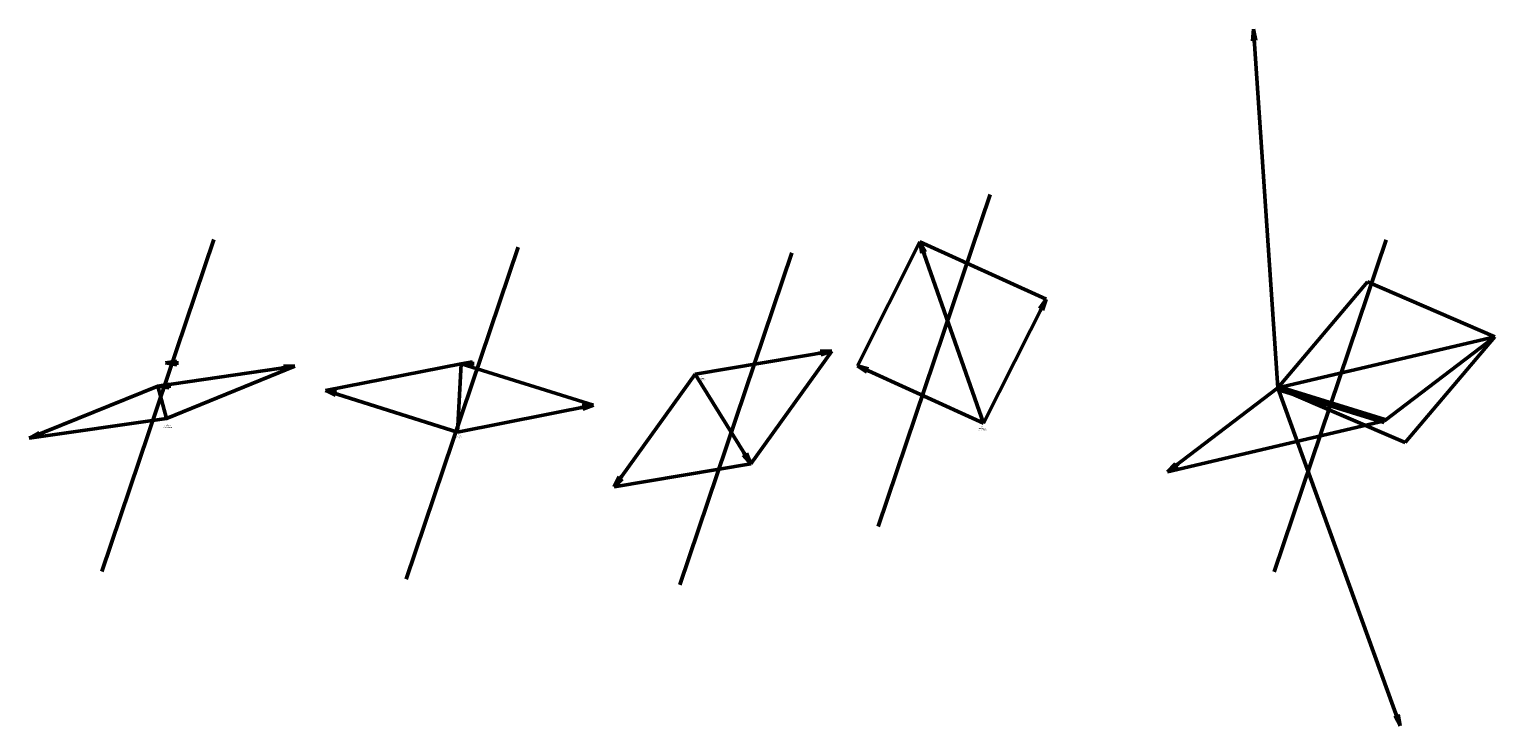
# Model space of a CAD drawing. Header units: metres. Extents: x 6536102 to 6570154, y 5559884 to 5568618.
# Tile 6 of 40: x 6540543 to 6542922, y 5562860 to 5563989. Entities that reach past the tile are written whole.
import ezdxf

# ---------------------------------------------------------------- set-up
doc = ezdxf.new("R2010")
doc.units = ezdxf.units.M
doc.layers.add('SCHEMATY_ELE', color=7, linetype='Continuous')
doc.styles.get("Standard").update_dxf_attribs({"font": 'arial.ttf'})
doc.linetypes.add('BGZ', pattern='A,0,-0.001,[6,msgB.shx,S=0.5,R=0,X=0,Y=0],-2.25', length=2.251)

msp = doc.modelspace()

# ---------------------------------------------------------------- linework, layer by layer
at = {"color": 3, "lineweight": 50}
for p, q in [((6542530.298, 5563989.365), (6542528.594, 5563970.876)), ((6542569.968, 5563407.716), (6542530.298, 5563989.365)), ((6542530.298, 5563989.365), (6542534.496, 5563971.279)), ((6542534.496, 5563971.279), (6542528.594, 5563970.876)), ((6542193.731, 5563551.411), (6542182.829, 5563536.382)), ((6542193.731, 5563551.411), (6542188.11, 5563533.715)), ((6542188.11, 5563533.715), (6542182.829, 5563536.382)), ((6540764.44, 5563448.084), (6540782.77, 5563451.042)), ((6540782.77, 5563451.042), (6540782.77, 5563445.126)), ((6541623.804, 5563429.924), (6541845.687, 5563467.244)), ((6541845.687, 5563467.244), (6541827.121, 5563467.121)), ((6541828.102, 5563461.287), (6541827.121, 5563467.121)), ((6541845.687, 5563467.244), (6541828.102, 5563461.287)), ((6540751.535, 5563410.573), (6540974.202, 5563442.886)), ((6540764.44, 5563448.084), (6540782.77, 5563445.126)), ((6540974.202, 5563442.886), (6540955.638, 5563443.181)), ((6540956.487, 5563437.326), (6540955.638, 5563443.181)), ((6540974.202, 5563442.886), (6540956.487, 5563437.326)), ((6541492.506, 5563247.206), (6541623.804, 5563429.924)), ((6541887.488, 5563443.677), (6541902.95, 5563433.399)), ((6541887.488, 5563443.677), (6541905.398, 5563438.784)), ((6541905.398, 5563438.784), (6541902.95, 5563433.399)), ((6540543.07, 5563325.912), (6540751.535, 5563410.573)), ((6541238.346, 5563336.018), (6541023.673, 5563403.403)), ((6541023.673, 5563403.403), (6541040.276, 5563395.091)), ((6541023.673, 5563403.403), (6541042.048, 5563400.735)), ((6542569.968, 5563407.716), (6542768.848, 5562859.687)), ((6541042.048, 5563400.735), (6541040.276, 5563395.091)), ((6541238.346, 5563336.018), (6541459.105, 5563379.497)), ((6541459.105, 5563379.497), (6541440.549, 5563378.857)), ((6541441.692, 5563373.053), (6541440.549, 5563378.857)), ((6541459.105, 5563379.497), (6541441.692, 5563373.053)), ((6540543.07, 5563325.912), (6540558.94, 5563335.55)), ((6540558.94, 5563335.55), (6540561.166, 5563330.069)), ((6540543.07, 5563325.912), (6540561.166, 5563330.069)), ((6541492.506, 5563247.206), (6541500.8, 5563263.818)), ((6541492.506, 5563247.206), (6541505.604, 5563260.366)), ((6541500.8, 5563263.818), (6541505.604, 5563260.366)), ((6542759.814, 5562875.909), (6542765.375, 5562877.927)), ((6542768.848, 5562859.687), (6542759.814, 5562875.909)), ((6542768.848, 5562859.687), (6542765.375, 5562877.927))]:
    msp.add_line(p, q, dxfattribs=at)
at = {"color": 244, "lineweight": 50}
for p, q in [((6541921.109, 5563182.559), (6542102.959, 5563721.27)), ((6540660.722, 5563109.941), (6540842.572, 5563648.652)), ((6542563.972, 5563109.301), (6542745.821, 5563648.012)), ((6541154.859, 5563097.157), (6541336.709, 5563635.868)), ((6541598.936, 5563088.245), (6541780.786, 5563626.956))]:
    msp.add_line(p, q, dxfattribs=at)
at = {"color": 4, "lineweight": 50}
for p, q in [((6542092.316, 5563350.563), (6541988.903, 5563644.525)), ((6541988.903, 5563644.525), (6541992.195, 5563626.252)), ((6541988.903, 5563644.525), (6541997.776, 5563628.215)), ((6541997.776, 5563628.215), (6541992.195, 5563626.252)), ((6541244.432, 5563446.882), (6541262.762, 5563449.84)), ((6541262.762, 5563449.84), (6541262.762, 5563443.924)), ((6541238.346, 5563336.018), (6541244.432, 5563446.882)), ((6541244.432, 5563446.882), (6541262.762, 5563443.924)), ((6541623.804, 5563429.924), (6541714.389, 5563284.527)), ((6540751.535, 5563410.573), (6540769.865, 5563413.531)), ((6540751.535, 5563410.573), (6540765.738, 5563358.225)), ((6540751.535, 5563410.573), (6540769.865, 5563407.615)), ((6540769.865, 5563413.531), (6540769.865, 5563407.615)), ((6541702.186, 5563298.52), (6541707.207, 5563301.648)), ((6541714.389, 5563284.527), (6541702.186, 5563298.52)), ((6541714.389, 5563284.527), (6541707.207, 5563301.648))]:
    msp.add_line(p, q, dxfattribs=at)
at = {"color": 6, "linetype": 'BGZ', "lineweight": 50}
msp.add_line((6542715.281, 5563579.498), (6542922.036, 5563490.744), dxfattribs=at)
at = {"color": 5, "linetype": 'BGZ', "lineweight": 50}
for p, q in [((6542569.968, 5563407.716), (6542922.036, 5563490.744)), ((6542391.004, 5563271.347), (6542743.072, 5563354.374))]:
    msp.add_line(p, q, dxfattribs=at)
at = {"color": 2, "lineweight": 50}
for p, q in [((6542922.036, 5563490.744), (6542743.072, 5563354.374)), ((6542569.968, 5563407.716), (6542391.004, 5563271.347)), ((6542391.004, 5563271.347), (6542403.79, 5563284.809)), ((6542403.79, 5563284.809), (6542407.376, 5563280.103)), ((6542391.004, 5563271.347), (6542407.376, 5563280.103))]:
    msp.add_line(p, q, dxfattribs=at)
at = {"color": 3, "linetype": 'BGZ', "lineweight": 50}
for p, q in [((6541714.389, 5563284.527), (6541845.687, 5563467.244)), ((6540765.738, 5563358.225), (6540974.202, 5563442.886)), ((6541023.673, 5563403.403), (6541244.432, 5563446.882)), ((6541459.105, 5563379.497), (6541244.432, 5563446.882)), ((6540543.07, 5563325.912), (6540765.738, 5563358.225)), ((6541492.506, 5563247.206), (6541714.389, 5563284.527))]:
    msp.add_line(p, q, dxfattribs=at)
at = {"color": 30, "lineweight": 50}
msp.add_line((6542569.968, 5563407.716), (6542776.723, 5563318.961), dxfattribs=at)
at = {"color": 4, "linetype": 'BGZ', "lineweight": 100}
msp.add_line((6542569.968, 5563407.716), (6542743.072, 5563354.374), dxfattribs=at)
at = {"color": 3, "linetype": 'BGZ', "lineweight": 50}
for points in [[(6541988.903, 5563644.525), (6541887.488, 5563443.677)], [(6542193.731, 5563551.411), (6541988.903, 5563644.525)]]:
    msp.add_lwpolyline(points, dxfattribs=at)
at = {"color": 30, "lineweight": 50}
msp.add_lwpolyline([(6542569.968, 5563407.716), (6542715.281, 5563579.498)], dxfattribs=at)
at = {"color": 3, "lineweight": 50}
for points in [[(6542193.731, 5563551.411), (6542092.316, 5563350.563)], [(6542092.316, 5563350.563), (6541887.488, 5563443.677)]]:
    msp.add_lwpolyline(points, dxfattribs=at)
at = {"color": 6, "linetype": 'BGZ', "lineweight": 50}
msp.add_lwpolyline([(6542776.723, 5563318.961), (6542922.036, 5563490.744)], dxfattribs=at)

# ---------------------------------------------------------------- texts
at = {"layer": 'SCHEMATY_ELE', "color": 0, "lineweight": 18, "char_height": 1.5, "attachment_point": 8}
for s, insert in [('\\pxt13;E^JGLR213527^Jtylko przyłącza', (6541634.092, 5563419.258)), ('\\pxt13;E^JGLR213649', (6542582.069, 5563409.347)), ('\\pxt13;E^JGLR213488^Jtylko przyłącza', (6540767.795, 5563342.364)), ('\\pxt13;E^JGLR213494^Jtylko przyłącza', (6541239.573, 5563325.86)), ('\\pxt13;E^JGLR213551^Jtylko przyłącza', (6542089.855, 5563338.191))]:
    msp.add_mtext_dynamic_manual_height_columns(s, width=13.61035, gutter_width=1.187, heights=[0], dxfattribs=dict(at, insert=insert))

doc.saveas('drawing.dxf')
